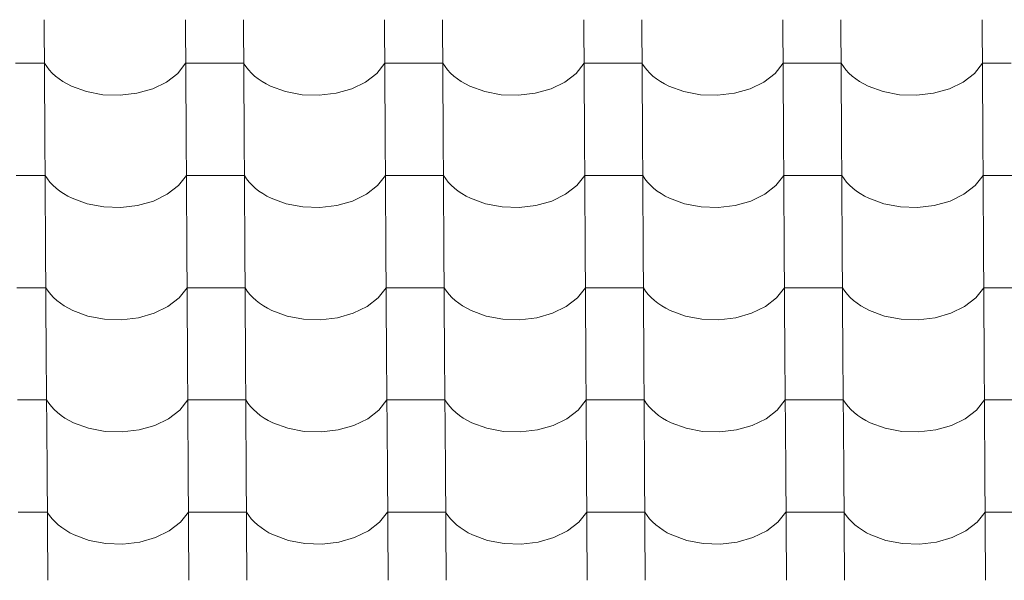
# Model space of a CAD drawing. Header units: millimetres. Extents: x -29001 to 109416, y -1251 to 13451.
# Tile 27 of 163: x -18156 to -17341, y 8009 to 8474. Entities that reach past the tile are written whole.
import ezdxf

# ---------------------------------------------------------------- set-up
doc = ezdxf.new("R2010")
doc.units = ezdxf.units.MM
doc.header["$MEASUREMENT"] = 0
doc.layers.add('POHLED JIŽNÍ_1_Konstrukce - nosné', color=7, linetype='Continuous')
doc.layers.add('POHLED JIŽNÍ_1_Nové_Výplně - Povrchové', color=7, linetype='Continuous')

# ---------------------------------------------------------------- blocks, each defined once
blk = doc.blocks.new('*X1', base_point=(-31394.74, -25864.88))
at = {"layer": 'POHLED JIŽNÍ_1_Nové_Výplně - Povrchové', "color": 21, "linetype": 'Continuous', "lineweight": 20, "true_color": 0xffaaaa}
for p, q in [((-18136.15, 8474.05), (-18135.57, 8381.37)), ((-18019.19, 8474.05), (-18018.61, 8381.37)), ((-17971.15, 8474.05), (-17970.57, 8381.37)), ((-17854.19, 8474.05), (-17853.61, 8381.37)), ((-17806.15, 8474.05), (-17805.57, 8381.37)), ((-17689.19, 8474.05), (-17688.61, 8381.37)), ((-17641.16, 8474.05), (-17640.58, 8381.37)), ((-17524.19, 8474.05), (-17523.61, 8381.37)), ((-17476.16, 8474.05), (-17475.58, 8381.37)), ((-17359.2, 8474.05), (-17358.62, 8381.37)), ((-18135.92, 8437.89), (-18159.94, 8437.89)), ((-18135.92, 8437.89), (-18134.08, 8435.1)), ((-18134.08, 8435.1), (-18131.94, 8432.4)), ((-18025.57, 8429.5), (-18018.96, 8437.89)), ((-17994.94, 8437.89), (-18018.96, 8437.89)), ((-17970.92, 8437.89), (-17994.94, 8437.89)), ((-17970.92, 8437.89), (-17969.08, 8435.1)), ((-17969.08, 8435.1), (-17966.95, 8432.4)), ((-17860.58, 8429.5), (-17853.96, 8437.89)), ((-17829.94, 8437.89), (-17853.96, 8437.89)), ((-17805.93, 8437.89), (-17829.94, 8437.89)), ((-17805.93, 8437.89), (-17804.09, 8435.1)), ((-17804.09, 8435.1), (-17801.95, 8432.4)), ((-17695.58, 8429.5), (-17688.96, 8437.89)), ((-17664.95, 8437.89), (-17688.96, 8437.89)), ((-17640.93, 8437.89), (-17664.95, 8437.89)), ((-17640.93, 8437.89), (-17639.09, 8435.1)), ((-17639.09, 8435.1), (-17636.95, 8432.4)), ((-17530.58, 8429.5), (-17523.97, 8437.89)), ((-17499.95, 8437.89), (-17523.97, 8437.89)), ((-17475.93, 8437.89), (-17499.95, 8437.89)), ((-17475.93, 8437.89), (-17474.09, 8435.1)), ((-17474.09, 8435.1), (-17471.95, 8432.4)), ((-17365.59, 8429.5), (-17358.97, 8437.89)), ((-17334.95, 8437.89), (-17358.97, 8437.89)), ((-18131.94, 8432.4), (-18129.52, 8429.81)), ((-18129.52, 8429.81), (-18126.82, 8427.35)), ((-18126.82, 8427.35), (-18123.87, 8425.02)), ((-18034.84, 8422.33), (-18025.57, 8429.5)), ((-17966.95, 8432.4), (-17964.52, 8429.81)), ((-17964.52, 8429.81), (-17961.83, 8427.35)), ((-17961.83, 8427.35), (-17958.87, 8425.02)), ((-17869.84, 8422.33), (-17860.58, 8429.5)), ((-17801.95, 8432.4), (-17799.52, 8429.81)), ((-17799.52, 8429.81), (-17796.83, 8427.35)), ((-17796.83, 8427.35), (-17793.87, 8425.02)), ((-17704.85, 8422.33), (-17695.58, 8429.5)), ((-17636.95, 8432.4), (-17634.53, 8429.81)), ((-17634.53, 8429.81), (-17631.83, 8427.35)), ((-17631.83, 8427.35), (-17628.88, 8425.02)), ((-17539.85, 8422.33), (-17530.58, 8429.5)), ((-17471.95, 8432.4), (-17469.53, 8429.81)), ((-17469.53, 8429.81), (-17466.83, 8427.35)), ((-17466.83, 8427.35), (-17463.88, 8425.02)), ((-17374.85, 8422.33), (-17365.59, 8429.5)), ((-18123.87, 8425.02), (-18120.67, 8422.84)), ((-18120.67, 8422.84), (-18117.24, 8420.82)), ((-18117.24, 8420.82), (-18113.61, 8418.98)), ((-18113.61, 8418.98), (-18101.14, 8414.4)), ((-18046.28, 8416.74), (-18034.84, 8422.33)), ((-17958.87, 8425.02), (-17955.67, 8422.84)), ((-17955.67, 8422.84), (-17952.25, 8420.82)), ((-17952.25, 8420.82), (-17948.61, 8418.98)), ((-17948.61, 8418.98), (-17936.14, 8414.4)), ((-17881.28, 8416.74), (-17869.84, 8422.33)), ((-17793.87, 8425.02), (-17790.67, 8422.84)), ((-17790.67, 8422.84), (-17787.25, 8420.82)), ((-17787.25, 8420.82), (-17783.62, 8418.98)), ((-17783.62, 8418.98), (-17771.14, 8414.4)), ((-17716.29, 8416.74), (-17704.85, 8422.33)), ((-17628.88, 8425.02), (-17625.68, 8422.84)), ((-17625.68, 8422.84), (-17622.25, 8420.82)), ((-17622.25, 8420.82), (-17618.62, 8418.98)), ((-17618.62, 8418.98), (-17606.15, 8414.4)), ((-17551.29, 8416.74), (-17539.85, 8422.33)), ((-17463.88, 8425.02), (-17460.68, 8422.84)), ((-17460.68, 8422.84), (-17457.25, 8420.82)), ((-17457.25, 8420.82), (-17453.62, 8418.98)), ((-17453.62, 8418.98), (-17441.15, 8414.4)), ((-17386.29, 8416.74), (-17374.85, 8422.33)), ((-18101.14, 8414.4), (-18087.46, 8411.82)), ((-18087.46, 8411.82), (-18073.28, 8411.35)), ((-18073.28, 8411.35), (-18059.32, 8413.02)), ((-18059.32, 8413.02), (-18046.28, 8416.74)), ((-17936.14, 8414.4), (-17922.47, 8411.82)), ((-17922.47, 8411.82), (-17908.28, 8411.35)), ((-17908.28, 8411.35), (-17894.32, 8413.02)), ((-17894.32, 8413.02), (-17881.28, 8416.74)), ((-17771.14, 8414.4), (-17757.47, 8411.82)), ((-17757.47, 8411.82), (-17743.29, 8411.35)), ((-17743.29, 8411.35), (-17729.32, 8413.02)), ((-17729.32, 8413.02), (-17716.29, 8416.74)), ((-17606.15, 8414.4), (-17592.47, 8411.82)), ((-17592.47, 8411.82), (-17578.29, 8411.35)), ((-17578.29, 8411.35), (-17564.33, 8413.02)), ((-17564.33, 8413.02), (-17551.29, 8416.74)), ((-17441.15, 8414.4), (-17427.47, 8411.82)), ((-17427.47, 8411.82), (-17413.29, 8411.35)), ((-17413.29, 8411.35), (-17399.33, 8413.02)), ((-17399.33, 8413.02), (-17386.29, 8416.74)), ((-18135.57, 8381.04), (-18134.99, 8288.36)), ((-18018.6, 8381.04), (-18018.02, 8288.36)), ((-17970.57, 8381.04), (-17969.99, 8288.36)), ((-17853.61, 8381.04), (-17853.03, 8288.36)), ((-17805.57, 8381.04), (-17804.99, 8288.36)), ((-17688.61, 8381.04), (-17688.03, 8288.36)), ((-17640.57, 8381.04), (-17640, 8288.36)), ((-17523.61, 8381.04), (-17523.03, 8288.36)), ((-17475.58, 8381.04), (-17475, 8288.36)), ((-17358.61, 8381.04), (-17358.03, 8288.36)), ((-18135.34, 8344.88), (-18159.36, 8344.88)), ((-18135.34, 8344.88), (-18133.5, 8342.09)), ((-18024.99, 8336.49), (-18018.38, 8344.88)), ((-17994.36, 8344.88), (-18018.38, 8344.88)), ((-17970.34, 8344.88), (-17994.36, 8344.88)), ((-17970.34, 8344.88), (-17968.5, 8342.09)), ((-17860, 8336.49), (-17853.38, 8344.88)), ((-17829.36, 8344.88), (-17853.38, 8344.88)), ((-17805.35, 8344.88), (-17829.36, 8344.88)), ((-17805.35, 8344.88), (-17803.5, 8342.09)), ((-17695, 8336.49), (-17688.38, 8344.88)), ((-17664.37, 8344.88), (-17688.38, 8344.88)), ((-17640.35, 8344.88), (-17664.37, 8344.88)), ((-17640.35, 8344.88), (-17638.51, 8342.09)), ((-17530, 8336.49), (-17523.39, 8344.88)), ((-17499.37, 8344.88), (-17523.39, 8344.88)), ((-17475.35, 8344.88), (-17499.37, 8344.88)), ((-17475.35, 8344.88), (-17473.51, 8342.09)), ((-17365, 8336.49), (-17358.39, 8344.88)), ((-17334.37, 8344.88), (-17358.39, 8344.88)), ((-18133.5, 8342.09), (-18131.36, 8339.39)), ((-18131.36, 8339.39), (-18128.94, 8336.8)), ((-18128.94, 8336.8), (-18126.24, 8334.34)), ((-18034.26, 8329.32), (-18024.99, 8336.49)), ((-17968.5, 8342.09), (-17966.36, 8339.39)), ((-17966.36, 8339.39), (-17963.94, 8336.8)), ((-17963.94, 8336.8), (-17961.24, 8334.34)), ((-17869.26, 8329.32), (-17860, 8336.49)), ((-17803.5, 8342.09), (-17801.37, 8339.39)), ((-17801.37, 8339.39), (-17798.94, 8336.8)), ((-17798.94, 8336.8), (-17796.25, 8334.34)), ((-17704.26, 8329.32), (-17695, 8336.49)), ((-17638.51, 8342.09), (-17636.37, 8339.39)), ((-17636.37, 8339.39), (-17633.95, 8336.8)), ((-17633.95, 8336.8), (-17631.25, 8334.34)), ((-17539.27, 8329.32), (-17530, 8336.49)), ((-17473.51, 8342.09), (-17471.37, 8339.39)), ((-17471.37, 8339.39), (-17468.95, 8336.8)), ((-17468.95, 8336.8), (-17466.25, 8334.34)), ((-17374.27, 8329.32), (-17365, 8336.49)), ((-18126.24, 8334.34), (-18123.29, 8332.01)), ((-18123.29, 8332.01), (-18120.09, 8329.83)), ((-18120.09, 8329.83), (-18116.66, 8327.82)), ((-18045.7, 8323.73), (-18034.26, 8329.32)), ((-17961.24, 8334.34), (-17958.29, 8332.01)), ((-17958.29, 8332.01), (-17955.09, 8329.83)), ((-17955.09, 8329.83), (-17951.67, 8327.82)), ((-17880.7, 8323.73), (-17869.26, 8329.32)), ((-17796.25, 8334.34), (-17793.29, 8332.01)), ((-17793.29, 8332.01), (-17790.09, 8329.83)), ((-17790.09, 8329.83), (-17786.67, 8327.82)), ((-17715.71, 8323.73), (-17704.26, 8329.32)), ((-17631.25, 8334.34), (-17628.29, 8332.01)), ((-17628.29, 8332.01), (-17625.1, 8329.83)), ((-17625.1, 8329.83), (-17621.67, 8327.82)), ((-17550.71, 8323.73), (-17539.27, 8329.32)), ((-17466.25, 8334.34), (-17463.3, 8332.01)), ((-17463.3, 8332.01), (-17460.1, 8329.83)), ((-17460.1, 8329.83), (-17456.67, 8327.82)), ((-17385.71, 8323.73), (-17374.27, 8329.32)), ((-18116.66, 8327.82), (-18113.03, 8325.97)), ((-18113.03, 8325.97), (-18100.56, 8321.4)), ((-18100.56, 8321.4), (-18086.88, 8318.81)), ((-18072.7, 8318.34), (-18058.74, 8320.01)), ((-18058.74, 8320.01), (-18045.7, 8323.73)), ((-17951.67, 8327.82), (-17948.03, 8325.97)), ((-17948.03, 8325.97), (-17935.56, 8321.4)), ((-17935.56, 8321.4), (-17921.88, 8318.81)), ((-17907.7, 8318.34), (-17893.74, 8320.01)), ((-17893.74, 8320.01), (-17880.7, 8323.73)), ((-17786.67, 8327.82), (-17783.04, 8325.97)), ((-17783.04, 8325.97), (-17770.56, 8321.4)), ((-17770.56, 8321.4), (-17756.89, 8318.81)), ((-17742.71, 8318.34), (-17728.74, 8320.01)), ((-17728.74, 8320.01), (-17715.71, 8323.73)), ((-17621.67, 8327.82), (-17618.04, 8325.97)), ((-17618.04, 8325.97), (-17605.57, 8321.4)), ((-17605.57, 8321.4), (-17591.89, 8318.81)), ((-17577.71, 8318.34), (-17563.74, 8320.01)), ((-17563.74, 8320.01), (-17550.71, 8323.73)), ((-17456.67, 8327.82), (-17453.04, 8325.97)), ((-17453.04, 8325.97), (-17440.57, 8321.4)), ((-17440.57, 8321.4), (-17426.89, 8318.81)), ((-17412.71, 8318.34), (-17398.75, 8320.01)), ((-17398.75, 8320.01), (-17385.71, 8323.73)), ((-18086.88, 8318.81), (-18072.7, 8318.34)), ((-17921.88, 8318.81), (-17907.7, 8318.34)), ((-17756.89, 8318.81), (-17742.71, 8318.34)), ((-17591.89, 8318.81), (-17577.71, 8318.34)), ((-17426.89, 8318.81), (-17412.71, 8318.34)), ((-18134.99, 8288.03), (-18134.41, 8195.35)), ((-18018.02, 8288.03), (-18017.44, 8195.35)), ((-17969.99, 8288.03), (-17969.41, 8195.35)), ((-17853.03, 8288.03), (-17852.45, 8195.35)), ((-17804.99, 8288.03), (-17804.41, 8195.35)), ((-17688.03, 8288.03), (-17687.45, 8195.35)), ((-17639.99, 8288.03), (-17639.41, 8195.35)), ((-17523.03, 8288.03), (-17522.45, 8195.35)), ((-17475, 8288.03), (-17474.42, 8195.35)), ((-17358.03, 8288.03), (-17357.45, 8195.35)), ((-18134.76, 8251.87), (-18158.78, 8251.87)), ((-18134.76, 8251.87), (-18132.92, 8249.08)), ((-18132.92, 8249.08), (-18130.78, 8246.38)), ((-18024.41, 8243.48), (-18017.8, 8251.87)), ((-17993.78, 8251.87), (-18017.8, 8251.87)), ((-17969.76, 8251.87), (-17993.78, 8251.87)), ((-17969.76, 8251.87), (-17967.92, 8249.08)), ((-17967.92, 8249.08), (-17965.78, 8246.38)), ((-17859.41, 8243.48), (-17852.8, 8251.87)), ((-17828.78, 8251.87), (-17852.8, 8251.87)), ((-17804.76, 8251.87), (-17828.78, 8251.87)), ((-17804.76, 8251.87), (-17802.92, 8249.08)), ((-17802.92, 8249.08), (-17800.78, 8246.38)), ((-17694.42, 8243.48), (-17687.8, 8251.87)), ((-17663.78, 8251.87), (-17687.8, 8251.87)), ((-17639.77, 8251.87), (-17663.78, 8251.87)), ((-17639.77, 8251.87), (-17637.93, 8249.08)), ((-17637.93, 8249.08), (-17635.79, 8246.38)), ((-17529.42, 8243.48), (-17522.8, 8251.87)), ((-17498.79, 8251.87), (-17522.8, 8251.87)), ((-17474.77, 8251.87), (-17498.79, 8251.87)), ((-17474.77, 8251.87), (-17472.93, 8249.08)), ((-17472.93, 8249.08), (-17470.79, 8246.38)), ((-17364.42, 8243.48), (-17357.81, 8251.87)), ((-17333.79, 8251.87), (-17357.81, 8251.87)), ((-18130.78, 8246.38), (-18128.36, 8243.79)), ((-18128.36, 8243.79), (-18125.66, 8241.33)), ((-18125.66, 8241.33), (-18122.7, 8239)), ((-18122.7, 8239), (-18119.51, 8236.82)), ((-18033.68, 8236.31), (-18024.41, 8243.48)), ((-17965.78, 8246.38), (-17963.36, 8243.79)), ((-17963.36, 8243.79), (-17960.66, 8241.33)), ((-17960.66, 8241.33), (-17957.71, 8239)), ((-17957.71, 8239), (-17954.51, 8236.82)), ((-17868.68, 8236.31), (-17859.41, 8243.48)), ((-17800.78, 8246.38), (-17798.36, 8243.79)), ((-17798.36, 8243.79), (-17795.66, 8241.33)), ((-17795.66, 8241.33), (-17792.71, 8239)), ((-17792.71, 8239), (-17789.51, 8236.82)), ((-17703.68, 8236.31), (-17694.42, 8243.48)), ((-17635.79, 8246.38), (-17633.36, 8243.79)), ((-17633.36, 8243.79), (-17630.67, 8241.33)), ((-17630.67, 8241.33), (-17627.71, 8239)), ((-17627.71, 8239), (-17624.51, 8236.82)), ((-17538.68, 8236.31), (-17529.42, 8243.48)), ((-17470.79, 8246.38), (-17468.37, 8243.79)), ((-17468.37, 8243.79), (-17465.67, 8241.33)), ((-17465.67, 8241.33), (-17462.71, 8239)), ((-17462.71, 8239), (-17459.52, 8236.82)), ((-17373.69, 8236.31), (-17364.42, 8243.48)), ((-18119.51, 8236.82), (-18116.08, 8234.81)), ((-18116.08, 8234.81), (-18112.45, 8232.96)), ((-18112.45, 8232.96), (-18099.98, 8228.39)), ((-18058.15, 8227), (-18045.12, 8230.72)), ((-18045.12, 8230.72), (-18033.68, 8236.31)), ((-17954.51, 8236.82), (-17951.08, 8234.81)), ((-17951.08, 8234.81), (-17947.45, 8232.96)), ((-17947.45, 8232.96), (-17934.98, 8228.39)), ((-17893.16, 8227), (-17880.12, 8230.72)), ((-17880.12, 8230.72), (-17868.68, 8236.31)), ((-17789.51, 8236.82), (-17786.09, 8234.81)), ((-17786.09, 8234.81), (-17782.45, 8232.96)), ((-17782.45, 8232.96), (-17769.98, 8228.39)), ((-17728.16, 8227), (-17715.12, 8230.72)), ((-17715.12, 8230.72), (-17703.68, 8236.31)), ((-17624.51, 8236.82), (-17621.09, 8234.81)), ((-17621.09, 8234.81), (-17617.46, 8232.96)), ((-17617.46, 8232.96), (-17604.98, 8228.39)), ((-17563.16, 8227), (-17550.13, 8230.72)), ((-17550.13, 8230.72), (-17538.68, 8236.31)), ((-17459.52, 8236.82), (-17456.09, 8234.81)), ((-17456.09, 8234.81), (-17452.46, 8232.96)), ((-17452.46, 8232.96), (-17439.99, 8228.39)), ((-17398.17, 8227), (-17385.13, 8230.72)), ((-17385.13, 8230.72), (-17373.69, 8236.31)), ((-18099.98, 8228.39), (-18086.3, 8225.8)), ((-18086.3, 8225.8), (-18072.12, 8225.33)), ((-18072.12, 8225.33), (-18058.15, 8227)), ((-17934.98, 8228.39), (-17921.3, 8225.8)), ((-17921.3, 8225.8), (-17907.12, 8225.33)), ((-17907.12, 8225.33), (-17893.16, 8227)), ((-17769.98, 8228.39), (-17756.31, 8225.8)), ((-17756.31, 8225.8), (-17742.12, 8225.33)), ((-17742.12, 8225.33), (-17728.16, 8227)), ((-17604.98, 8228.39), (-17591.31, 8225.8)), ((-17591.31, 8225.8), (-17577.13, 8225.33)), ((-17577.13, 8225.33), (-17563.16, 8227)), ((-17439.99, 8228.39), (-17426.31, 8225.8)), ((-17426.31, 8225.8), (-17412.13, 8225.33)), ((-17412.13, 8225.33), (-17398.17, 8227)), ((-18134.4, 8195.02), (-18133.82, 8102.34)), ((-18017.44, 8195.02), (-18016.86, 8102.34)), ((-17969.41, 8195.02), (-17968.83, 8102.34)), ((-17852.44, 8195.02), (-17851.86, 8102.34)), ((-17804.41, 8195.02), (-17803.83, 8102.34)), ((-17687.45, 8195.02), (-17686.87, 8102.34)), ((-17639.41, 8195.02), (-17638.83, 8102.34)), ((-17522.45, 8195.02), (-17521.87, 8102.34)), ((-17474.41, 8195.02), (-17473.83, 8102.34)), ((-17357.45, 8195.02), (-17356.87, 8102.34)), ((-18134.18, 8158.86), (-18158.19, 8158.86)), ((-18134.18, 8158.86), (-18132.34, 8156.07)), ((-18023.83, 8150.48), (-18017.21, 8158.86)), ((-17993.2, 8158.86), (-18017.21, 8158.86)), ((-17969.18, 8158.86), (-17993.2, 8158.86)), ((-17969.18, 8158.86), (-17967.34, 8156.07)), ((-17858.83, 8150.48), (-17852.22, 8158.86)), ((-17828.2, 8158.86), (-17852.22, 8158.86)), ((-17804.18, 8158.86), (-17828.2, 8158.86)), ((-17804.18, 8158.86), (-17802.34, 8156.07)), ((-17693.84, 8150.48), (-17687.22, 8158.86)), ((-17663.2, 8158.86), (-17687.22, 8158.86)), ((-17639.19, 8158.86), (-17663.2, 8158.86)), ((-17639.19, 8158.86), (-17637.34, 8156.07)), ((-17528.84, 8150.48), (-17522.22, 8158.86)), ((-17498.21, 8158.86), (-17522.22, 8158.86)), ((-17474.19, 8158.86), (-17498.21, 8158.86)), ((-17474.19, 8158.86), (-17472.35, 8156.07)), ((-17363.84, 8150.48), (-17357.23, 8158.86)), ((-17333.21, 8158.86), (-17357.23, 8158.86)), ((-18132.34, 8156.07), (-18130.2, 8153.37)), ((-18130.2, 8153.37), (-18127.77, 8150.79)), ((-18127.77, 8150.79), (-18125.08, 8148.32)), ((-18033.1, 8143.3), (-18023.83, 8150.48)), ((-17967.34, 8156.07), (-17965.2, 8153.37)), ((-17965.2, 8153.37), (-17962.78, 8150.79)), ((-17962.78, 8150.79), (-17960.08, 8148.32)), ((-17868.1, 8143.3), (-17858.83, 8150.48)), ((-17802.34, 8156.07), (-17800.2, 8153.37)), ((-17800.2, 8153.37), (-17797.78, 8150.79)), ((-17797.78, 8150.79), (-17795.08, 8148.32)), ((-17703.1, 8143.3), (-17693.84, 8150.48)), ((-17637.34, 8156.07), (-17635.21, 8153.37)), ((-17635.21, 8153.37), (-17632.78, 8150.79)), ((-17632.78, 8150.79), (-17630.09, 8148.32)), ((-17538.1, 8143.3), (-17528.84, 8150.48)), ((-17472.35, 8156.07), (-17470.21, 8153.37)), ((-17470.21, 8153.37), (-17467.78, 8150.79)), ((-17467.78, 8150.79), (-17465.09, 8148.32)), ((-17373.11, 8143.3), (-17363.84, 8150.48)), ((-18125.08, 8148.32), (-18122.12, 8145.99)), ((-18122.12, 8145.99), (-18118.92, 8143.82)), ((-18118.92, 8143.82), (-18115.5, 8141.8)), ((-18115.5, 8141.8), (-18111.87, 8139.95)), ((-18044.54, 8137.71), (-18033.1, 8143.3)), ((-17960.08, 8148.32), (-17957.13, 8145.99)), ((-17957.13, 8145.99), (-17953.93, 8143.82)), ((-17953.93, 8143.82), (-17950.5, 8141.8)), ((-17950.5, 8141.8), (-17946.87, 8139.95)), ((-17879.54, 8137.71), (-17868.1, 8143.3)), ((-17795.08, 8148.32), (-17792.13, 8145.99)), ((-17792.13, 8145.99), (-17788.93, 8143.82)), ((-17788.93, 8143.82), (-17785.51, 8141.8)), ((-17785.51, 8141.8), (-17781.87, 8139.95)), ((-17714.54, 8137.71), (-17703.1, 8143.3)), ((-17630.09, 8148.32), (-17627.13, 8145.99)), ((-17627.13, 8145.99), (-17623.93, 8143.82)), ((-17623.93, 8143.82), (-17620.51, 8141.8)), ((-17620.51, 8141.8), (-17616.87, 8139.95)), ((-17549.55, 8137.71), (-17538.1, 8143.3)), ((-17465.09, 8148.32), (-17462.13, 8145.99)), ((-17462.13, 8145.99), (-17458.93, 8143.82)), ((-17458.93, 8143.82), (-17455.51, 8141.8)), ((-17455.51, 8141.8), (-17451.88, 8139.95)), ((-17384.55, 8137.71), (-17373.11, 8143.3)), ((-18111.87, 8139.95), (-18099.39, 8135.38)), ((-18099.39, 8135.38), (-18085.72, 8132.79)), ((-18085.72, 8132.79), (-18071.54, 8132.32)), ((-18071.54, 8132.32), (-18057.57, 8133.99)), ((-18057.57, 8133.99), (-18044.54, 8137.71)), ((-17946.87, 8139.95), (-17934.4, 8135.38)), ((-17934.4, 8135.38), (-17920.72, 8132.79)), ((-17920.72, 8132.79), (-17906.54, 8132.32)), ((-17906.54, 8132.32), (-17892.58, 8133.99)), ((-17892.58, 8133.99), (-17879.54, 8137.71)), ((-17781.87, 8139.95), (-17769.4, 8135.38)), ((-17769.4, 8135.38), (-17755.72, 8132.79)), ((-17755.72, 8132.79), (-17741.54, 8132.32)), ((-17741.54, 8132.32), (-17727.58, 8133.99)), ((-17727.58, 8133.99), (-17714.54, 8137.71)), ((-17616.87, 8139.95), (-17604.4, 8135.38)), ((-17604.4, 8135.38), (-17590.73, 8132.79)), ((-17590.73, 8132.79), (-17576.55, 8132.32)), ((-17576.55, 8132.32), (-17562.58, 8133.99)), ((-17562.58, 8133.99), (-17549.55, 8137.71)), ((-17451.88, 8139.95), (-17439.41, 8135.38)), ((-17439.41, 8135.38), (-17425.73, 8132.79)), ((-17425.73, 8132.79), (-17411.55, 8132.32)), ((-17411.55, 8132.32), (-17397.58, 8133.99)), ((-17397.58, 8133.99), (-17384.55, 8137.71)), ((-18133.82, 8102.01), (-18133.24, 8009.33)), ((-18016.86, 8102.01), (-18016.28, 8009.33)), ((-17968.82, 8102.01), (-17968.25, 8009.33)), ((-17851.86, 8102.01), (-17851.28, 8009.33)), ((-17803.83, 8102.01), (-17803.25, 8009.33)), ((-17686.86, 8102.01), (-17686.29, 8009.33)), ((-17638.83, 8102.01), (-17638.25, 8009.33)), ((-17521.87, 8102.01), (-17521.29, 8009.33)), ((-17473.83, 8102.01), (-17473.25, 8009.33)), ((-17356.87, 8102.01), (-17356.29, 8009.33)), ((-18133.6, 8065.85), (-18157.61, 8065.85)), ((-18133.6, 8065.85), (-18131.75, 8063.06)), ((-18131.75, 8063.06), (-18129.62, 8060.36)), ((-18129.62, 8060.36), (-18127.19, 8057.78)), ((-18023.25, 8057.47), (-18016.63, 8065.85)), ((-17992.62, 8065.85), (-18016.63, 8065.85)), ((-17968.6, 8065.85), (-17992.62, 8065.85)), ((-17968.6, 8065.85), (-17966.76, 8063.06)), ((-17966.76, 8063.06), (-17964.62, 8060.36)), ((-17964.62, 8060.36), (-17962.2, 8057.78)), ((-17858.25, 8057.47), (-17851.64, 8065.85)), ((-17827.62, 8065.85), (-17851.64, 8065.85)), ((-17803.6, 8065.85), (-17827.62, 8065.85)), ((-17803.6, 8065.85), (-17801.76, 8063.06)), ((-17801.76, 8063.06), (-17799.62, 8060.36)), ((-17799.62, 8060.36), (-17797.2, 8057.78)), ((-17693.25, 8057.47), (-17686.64, 8065.85)), ((-17662.62, 8065.85), (-17686.64, 8065.85)), ((-17638.6, 8065.85), (-17662.62, 8065.85)), ((-17638.6, 8065.85), (-17636.76, 8063.06)), ((-17636.76, 8063.06), (-17634.62, 8060.36)), ((-17634.62, 8060.36), (-17632.2, 8057.78)), ((-17528.26, 8057.47), (-17521.64, 8065.85)), ((-17497.62, 8065.85), (-17521.64, 8065.85)), ((-17473.61, 8065.85), (-17497.62, 8065.85)), ((-17473.61, 8065.85), (-17471.77, 8063.06)), ((-17471.77, 8063.06), (-17469.63, 8060.36)), ((-17469.63, 8060.36), (-17467.2, 8057.78)), ((-17363.26, 8057.47), (-17356.64, 8065.85)), ((-17332.63, 8065.85), (-17356.64, 8065.85)), ((-18127.19, 8057.78), (-18124.5, 8055.31)), ((-18124.5, 8055.31), (-18121.54, 8052.99)), ((-18121.54, 8052.99), (-18118.34, 8050.81)), ((-18118.34, 8050.81), (-18114.92, 8048.79)), ((-18032.51, 8050.29), (-18023.25, 8057.47)), ((-17962.2, 8057.78), (-17959.5, 8055.31)), ((-17959.5, 8055.31), (-17956.54, 8052.99)), ((-17956.54, 8052.99), (-17953.35, 8050.81)), ((-17953.35, 8050.81), (-17949.92, 8048.79)), ((-17867.52, 8050.29), (-17858.25, 8057.47)), ((-17797.2, 8057.78), (-17794.5, 8055.31)), ((-17794.5, 8055.31), (-17791.55, 8052.99)), ((-17791.55, 8052.99), (-17788.35, 8050.81)), ((-17788.35, 8050.81), (-17784.92, 8048.79)), ((-17702.52, 8050.29), (-17693.25, 8057.47)), ((-17632.2, 8057.78), (-17629.5, 8055.31)), ((-17629.5, 8055.31), (-17626.55, 8052.99)), ((-17626.55, 8052.99), (-17623.35, 8050.81)), ((-17623.35, 8050.81), (-17619.93, 8048.79)), ((-17537.52, 8050.29), (-17528.26, 8057.47)), ((-17467.2, 8057.78), (-17464.51, 8055.31)), ((-17464.51, 8055.31), (-17461.55, 8052.99)), ((-17461.55, 8052.99), (-17458.35, 8050.81)), ((-17458.35, 8050.81), (-17454.93, 8048.79)), ((-17372.52, 8050.29), (-17363.26, 8057.47)), ((-18114.92, 8048.79), (-18111.29, 8046.94)), ((-18111.29, 8046.94), (-18098.81, 8042.37)), ((-18056.99, 8040.98), (-18043.96, 8044.7)), ((-18043.96, 8044.7), (-18032.51, 8050.29)), ((-17949.92, 8048.79), (-17946.29, 8046.94)), ((-17946.29, 8046.94), (-17933.82, 8042.37)), ((-17891.99, 8040.98), (-17878.96, 8044.7)), ((-17878.96, 8044.7), (-17867.52, 8050.29)), ((-17784.92, 8048.79), (-17781.29, 8046.94)), ((-17781.29, 8046.94), (-17768.82, 8042.37)), ((-17727, 8040.98), (-17713.96, 8044.7)), ((-17713.96, 8044.7), (-17702.52, 8050.29)), ((-17619.93, 8048.79), (-17616.29, 8046.94)), ((-17616.29, 8046.94), (-17603.82, 8042.37)), ((-17562, 8040.98), (-17548.96, 8044.7)), ((-17548.96, 8044.7), (-17537.52, 8050.29)), ((-17454.93, 8048.79), (-17451.3, 8046.94)), ((-17451.3, 8046.94), (-17438.82, 8042.37)), ((-17397, 8040.98), (-17383.97, 8044.7)), ((-17383.97, 8044.7), (-17372.52, 8050.29)), ((-18098.81, 8042.37), (-18085.14, 8039.78)), ((-18085.14, 8039.78), (-18070.96, 8039.31)), ((-18070.96, 8039.31), (-18056.99, 8040.98)), ((-17933.82, 8042.37), (-17920.14, 8039.78)), ((-17920.14, 8039.78), (-17905.96, 8039.31)), ((-17905.96, 8039.31), (-17891.99, 8040.98)), ((-17768.82, 8042.37), (-17755.14, 8039.78)), ((-17755.14, 8039.78), (-17740.96, 8039.31)), ((-17740.96, 8039.31), (-17727, 8040.98)), ((-17603.82, 8042.37), (-17590.15, 8039.78)), ((-17590.15, 8039.78), (-17575.96, 8039.31)), ((-17575.96, 8039.31), (-17562, 8040.98)), ((-17438.82, 8042.37), (-17425.15, 8039.78)), ((-17425.15, 8039.78), (-17410.97, 8039.31)), ((-17410.97, 8039.31), (-17397, 8040.98))]:
    blk.add_line(p, q, dxfattribs=at)

msp = doc.modelspace()

# ---------------------------------------------------------------- block references
at = {"layer": 'POHLED JIŽNÍ_1_Konstrukce - nosné', "color": 9, "linetype": 'Continuous', "lineweight": 13}
msp.add_blockref('*X1', (-31394.74, -25864.88), dxfattribs=at)

doc.saveas('drawing.dxf')
